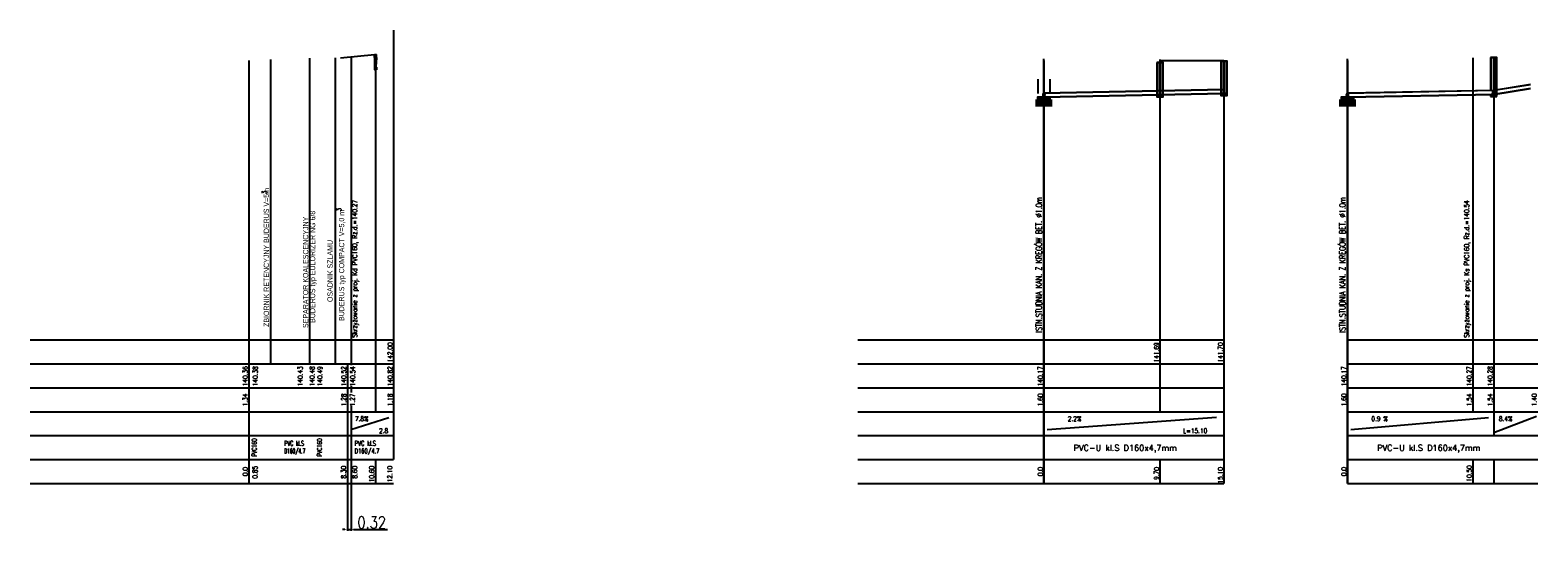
# Model space of a CAD drawing. Header units: feet. Extents: x 7588777 to 15179262, y 5780086 to 11560165.
# Tile 19 of 32: x 14138725 to 14138788, y 11498628 to 11498649. Entities that reach past the tile are written whole.
import ezdxf
from ezdxf.enums import TextEntityAlignment as Align

# ---------------------------------------------------------------- set-up
doc = ezdxf.new("R2010")
doc.units = ezdxf.units.FT
doc.header["$MEASUREMENT"] = 0
doc.layers.get('Defpoints').update_dxf_attribs({"linetype": 'CONTINUOUS'})
for name, color, linetype in [('KS_LINIE_TABELI', 7, 'CONTINUOUS'), ('KS_OPIS_WL', 7, 'CONTINUOUS'), ('KS_Wezly2_2', 7, 'CONTINUOUS'), ('Liczby', 62, 'CONTINUOUS'), ('Linie_tabeli', 241, 'CONTINUOUS'), ('Odcinki', 7, 'CONTINUOUS'), ('Opis_PZ', 62, 'CONTINUOUS'), ('Opisy', 241, 'CONTINUOUS'), ('studnie', 241, 'CONTINUOUS'), ('Wezly', 241, 'CONTINUOUS')]:
    doc.layers.add(name, color=color, linetype=linetype)
doc.layers.add('TEREN', color=241, linetype='CONTINUOUS', lineweight=20)
doc.layers.add('ZZSanitarna', color=42, linetype='CONTINUOUS', lineweight=30)
doc.styles.add('ROMANS', font='romans.shx', dxfattribs={"width": 0.8})
doc.styles.add('RUBRIC_TXT', font='PLATEIA.SHX', dxfattribs={"width": 0.8})
doc.styles.add('STYL15', font='SIMPLEX.SHX', dxfattribs={"width": 0.8})
doc.styles.add('STYL17', font='SIMPLEX.SHX', dxfattribs={"width": 0.8})
doc.styles.add('STYL2', font='SIMPLEX.SHX', dxfattribs={"width": 0.8})
doc.dimstyles.new('skala20', dxfattribs={"dimscale": 2.5, "dimtxt": 0.2, "dimasz": 0.04, "dimexe": 0.02, "dimexo": 0, "dimgap": 0.02, "dimtad": 1, "dimjust": 2, "dimlfac": 2, "dimzin": 1, "dimdsep": 46, "dimtxsty": 'ROMANS', "dimcen": 0, "dimclrd": 256, "dimclre": 256, "dimclrt": 256, "dimadec": 0, "dimazin": 0, "dimtfac": 1, "dimtmove": 0, "dimatfit": 3, "dimfxl": 0, "dimtvp": 1, "dimtolj": 1, "dimtzin": 0, "dimarcsym": 0})

# ---------------------------------------------------------------- blocks, each defined once
blk = doc.blocks.new('*D63')
at = {"layer": 'Defpoints', "color": 0, "linetype": 'Continuous'}
for p in [(14138738.267, 11498633.313), (14138738.107, 11498631.313), (14138738.267, 11498628.378)]:
    blk.add_point(p, dxfattribs=at)
at = {"layer": 'KS_LINIE_TABELI', "linetype": 'Continuous', "lineweight": -2}
for p, q in [((14138738.267, 11498633.313), (14138738.267, 11498628.328)), ((14138738.107, 11498631.313), (14138738.107, 11498628.328)), ((14138738.007, 11498628.378), (14138737.907, 11498628.378)), ((14138738.107, 11498628.378), (14138738.267, 11498628.378)), ((14138738.367, 11498628.378), (14138739.786, 11498628.378))]:
    blk.add_line(p, q, dxfattribs=at)
at = {"layer": 'KS_LINIE_TABELI', "linetype": 'Continuous'}
for points in [[(14138738.007, 11498628.395), (14138738.007, 11498628.361), (14138738.107, 11498628.378)], [(14138738.367, 11498628.395), (14138738.367, 11498628.361), (14138738.267, 11498628.378)]]:
    blk.add_solid(points, dxfattribs=at)
at = {"layer": 'KS_LINIE_TABELI', "linetype": 'Continuous', "insert": (14138739.126, 11498628.678), "char_height": 0.5, "attachment_point": 5, "style": 'ROMANS'}
blk.add_mtext('\\A1;0.32', dxfattribs=at)

msp = doc.modelspace()

# ---------------------------------------------------------------- linework, layer by layer
at = {"layer": 'KS_LINIE_TABELI', "color": 7, "linetype": 'Continuous'}
for p, q in [((14138740.0448, 11498649.2754), (14138740.0448, 11498631.3134)), ((14138737.8227, 11498648.1134), (14138739.2488, 11498648.2512)), ((14138738.2666, 11498648.1498), (14138738.2666, 11498635.2634)), ((14138733.9784, 11498648.0134), (14138733.9784, 11498630.3134)), ((14138734.8975, 11498635.3134), (14138734.8975, 11498648.0434)), ((14138736.5311, 11498635.3134), (14138736.5311, 11498648.1034)), ((14138737.6066, 11498635.3134), (14138737.6066, 11498648.1134)), ((14138767.2743, 11498630.3134), (14138767.2743, 11498648.0834)), ((14138767.2743, 11498630.3134), (14138767.2743, 11498648.0834)), ((14138767.2743, 11498648.0134), (14138767.2743, 11498630.3134)), ((14138772.1413, 11498633.3134), (14138772.1413, 11498648.0438)), ((14138772.1413, 11498633.3134), (14138772.1413, 11498648.0438)), ((14138772.1413, 11498648.0034), (14138774.8167, 11498648.0034)), ((14138774.8167, 11498648.0034), (14138774.8167, 11498630.3134)), ((14138774.8167, 11498648.0034), (14138774.8167, 11498630.3134)), ((14138779.9861, 11498630.3134), (14138779.9861, 11498648.0834)), ((14138779.9861, 11498630.3134), (14138779.9861, 11498648.0834)), ((14138779.9861, 11498648.0134), (14138779.9861, 11498630.3134)), ((14138785.2362, 11498648.1234), (14138785.2362, 11498633.3134)), ((14138786.1123, 11498648.1302), (14138786.1123, 11498632.3134)), ((14138786.0396, 11498646.6801), (14138786.184, 11498646.6801)), ((14138738.1066, 11498635.3134), (14138738.1066, 11498630.3134)), ((14138738.2666, 11498634.3939), (14138738.2666, 11498634.122)), ((14138738.2666, 11498633.5649), (14138738.2666, 11498633.3134)), ((14138738.2666, 11498631.3134), (14138738.2666, 11498630.3134)), ((14138772.1413, 11498630.3134), (14138772.1413, 11498631.3134)), ((14138772.1413, 11498630.3134), (14138772.1413, 11498631.3134)), ((14138785.2362, 11498631.3134), (14138785.2362, 11498630.3134)), ((14138786.1123, 11498631.3134), (14138786.1123, 11498630.3134))]:
    msp.add_line(p, q, dxfattribs=at)
at = {"layer": 'KS_Wezly2_2'}
for points in [[(14138772.0079, 11498647.9234), (14138772.2735, 11498647.9234), (14138772.2735, 11498647.9234), (14138772.0079, 11498647.9234)], [(14138774.6833, 11498647.9784), (14138774.9489, 11498647.9784), (14138774.9489, 11498647.9784), (14138774.6833, 11498647.9784)], [(14138785.978, 11498648.1302), (14138786.2437, 11498648.1302), (14138786.2437, 11498648.1302), (14138785.978, 11498648.1302)]]:
    msp.add_lwpolyline(points, close=True, dxfattribs=at)
at = {"layer": 'Linie_tabeli'}
for p, q in [((14138724.8229, 11498636.3134), (14138740.0448, 11498636.3134)), ((14138759.4785, 11498636.3134), (14138774.8167, 11498636.3134)), ((14138779.9861, 11498636.3134), (14138787.9598, 11498636.3134)), ((14138724.8229, 11498635.3134), (14138740.0448, 11498635.3134)), ((14138724.8229, 11498635.3134), (14138740.0448, 11498635.3134)), ((14138759.4785, 11498635.3134), (14138774.8167, 11498635.3134)), ((14138759.4785, 11498635.3134), (14138774.8167, 11498635.3134)), ((14138779.9861, 11498635.3134), (14138787.9598, 11498635.3134)), ((14138779.9861, 11498635.3134), (14138787.9598, 11498635.3134)), ((14138724.8229, 11498634.3134), (14138740.0448, 11498634.3134)), ((14138724.8229, 11498634.3134), (14138740.0448, 11498634.3134)), ((14138759.4785, 11498634.3134), (14138774.8167, 11498634.3134)), ((14138759.4785, 11498634.3134), (14138774.8167, 11498634.3134)), ((14138779.9861, 11498634.3134), (14138787.9598, 11498634.3134)), ((14138779.9861, 11498634.3134), (14138787.9598, 11498634.3134)), ((14138724.8229, 11498633.3134), (14138740.0448, 11498633.3134)), ((14138759.4785, 11498633.3134), (14138774.8167, 11498633.3134)), ((14138779.9861, 11498633.3134), (14138787.9598, 11498633.3134)), ((14138724.8229, 11498632.3134), (14138740.0448, 11498632.3134)), ((14138759.4785, 11498632.3134), (14138774.8167, 11498632.3134)), ((14138779.9861, 11498632.3134), (14138787.9598, 11498632.3134)), ((14138724.8229, 11498631.3134), (14138740.0448, 11498631.3134)), ((14138759.4785, 11498631.3134), (14138774.8167, 11498631.3134)), ((14138779.9861, 11498631.3134), (14138787.9598, 11498631.3134)), ((14138724.8229, 11498630.3134), (14138740.0448, 11498630.3134)), ((14138759.4785, 11498630.3134), (14138774.8167, 11498630.3134)), ((14138779.9861, 11498630.3134), (14138787.9598, 11498630.3134))]:
    msp.add_line(p, q, dxfattribs=at)
at = {"layer": 'Odcinki', "color": 7, "linetype": 'Continuous'}
for p, q in [((14138739.2864, 11498648.2512), (14138739.2864, 11498633.3134)), ((14138739.2864, 11498631.3134), (14138739.2864, 11498630.3134))]:
    msp.add_line(p, q, dxfattribs=at)
at = {"layer": 'Odcinki', "color": 224, "linetype": 'Continuous'}
for p, q in [((14138786.1117, 11498646.7601), (14138787.6528, 11498647.0086)), ((14138786.1119, 11498646.7693), (14138787.6528, 11498647.0178)), ((14138767.2742, 11498646.4734), (14138774.8167, 11498646.6284)), ((14138767.2743, 11498646.6434), (14138774.8167, 11498646.7984)), ((14138767.2743, 11498646.4834), (14138774.8167, 11498646.6384)), ((14138767.2747, 11498646.6526), (14138774.8167, 11498646.8075)), ((14138779.9861, 11498646.6434), (14138786.1123, 11498646.7601)), ((14138779.9861, 11498646.4834), (14138786.1123, 11498646.6001)), ((14138779.9866, 11498646.6526), (14138786.1128, 11498646.7693)), ((14138779.9866, 11498646.4734), (14138786.1128, 11498646.5901)), ((14138786.1118, 11498646.5901), (14138787.6528, 11498646.8386)), ((14138786.1125, 11498646.6001), (14138787.6528, 11498646.8485))]:
    msp.add_line(p, q, dxfattribs=at)
at = {"layer": 'Opisy', "color": 241}
for p, q in [((14138738.2489, 11498632.5634), (14138739.8445, 11498633.0634)), ((14138767.4166, 11498632.5634), (14138774.503, 11498633.0765)), ((14138780.1285, 11498632.5634), (14138785.8969, 11498633.0647)), ((14138786.1123, 11498632.4415), (14138787.8973, 11498633.1304))]:
    msp.add_line(p, q, dxfattribs=at)
at = {"layer": 'studnie'}
for p, q in [((14138739.2468, 11498648.1508), (14138739.2428, 11498648.1494)), ((14138739.2468, 11498648.1508), (14138739.2428, 11498648.1494)), ((14138739.2428, 11498648.1266), (14138739.2428, 11498648.1494)), ((14138739.2428, 11498648.1266), (14138739.2428, 11498648.1494)), ((14138739.2488, 11498648.2312), (14138739.2468, 11498648.2272)), ((14138739.2488, 11498648.2312), (14138739.2468, 11498648.2272)), ((14138739.2468, 11498648.1508), (14138739.2468, 11498648.2272)), ((14138739.2468, 11498648.1508), (14138739.2468, 11498648.2272)), ((14138739.2488, 11498648.2512), (14138739.3248, 11498648.2512)), ((14138739.2488, 11498648.2312), (14138739.2488, 11498648.2512)), ((14138739.2488, 11498648.2512), (14138739.3248, 11498648.2512)), ((14138739.2488, 11498648.2312), (14138739.2488, 11498648.2512)), ((14138739.2616, 11498648.2452), (14138739.2615, 11498648.2474)), ((14138739.2616, 11498648.2452), (14138739.2615, 11498648.2474)), ((14138739.2616, 11498648.2452), (14138739.2615, 11498648.2474)), ((14138739.2616, 11498648.2452), (14138739.2615, 11498648.2474)), ((14138739.2616, 11498648.2452), (14138739.2811, 11498648.2452)), ((14138739.2616, 11498648.2452), (14138739.2811, 11498648.2452)), ((14138739.2616, 11498648.2452), (14138739.2811, 11498648.2452)), ((14138739.2616, 11498648.2452), (14138739.2811, 11498648.2452)), ((14138739.2618, 11498648.2272), (14138739.2618, 11498648.2452)), ((14138739.2618, 11498648.2272), (14138739.2618, 11498648.2452)), ((14138739.2618, 11498648.2272), (14138739.2618, 11498648.2452)), ((14138739.2618, 11498648.2272), (14138739.2618, 11498648.2452)), ((14138739.2618, 11498648.1942), (14138739.2618, 11498648.2312)), ((14138739.2618, 11498648.1942), (14138739.2618, 11498648.2312)), ((14138739.2618, 11498647.7079), (14138739.2618, 11498648.2309)), ((14138739.2618, 11498647.7079), (14138739.2618, 11498648.2309)), ((14138739.2629, 11498648.2452), (14138739.2631, 11498648.2452)), ((14138739.2629, 11498648.2452), (14138739.2631, 11498648.2452)), ((14138739.2811, 11498648.2452), (14138739.2861, 11498648.2452)), ((14138739.2811, 11498648.2452), (14138739.2861, 11498648.2452)), ((14138739.2811, 11498648.2452), (14138739.2861, 11498648.2452)), ((14138739.2811, 11498648.2452), (14138739.2861, 11498648.2452)), ((14138739.2843, 11498648.2452), (14138739.2844, 11498648.2474)), ((14138739.2843, 11498648.2452), (14138739.2844, 11498648.2474)), ((14138739.2843, 11498648.2452), (14138739.2844, 11498648.2474)), ((14138739.2843, 11498648.2452), (14138739.2844, 11498648.2474)), ((14138739.2861, 11498648.2452), (14138739.2868, 11498648.2452)), ((14138739.2861, 11498648.2452), (14138739.2868, 11498648.2452)), ((14138739.2861, 11498648.2452), (14138739.2868, 11498648.2452)), ((14138739.2861, 11498648.2452), (14138739.2868, 11498648.2452)), ((14138739.2861, 11498648.2452), (14138739.2868, 11498648.2452)), ((14138739.2861, 11498648.2452), (14138739.2868, 11498648.2452)), ((14138739.2876, 11498648.2452), (14138739.2868, 11498648.2452)), ((14138739.2876, 11498648.2452), (14138739.2868, 11498648.2452)), ((14138739.2876, 11498648.2452), (14138739.2868, 11498648.2452)), ((14138739.2876, 11498648.2452), (14138739.2868, 11498648.2452)), ((14138739.2876, 11498648.2452), (14138739.2868, 11498648.2452)), ((14138739.2876, 11498648.2452), (14138739.2868, 11498648.2452)), ((14138739.2926, 11498648.2452), (14138739.2876, 11498648.2452)), ((14138739.2926, 11498648.2452), (14138739.2876, 11498648.2452)), ((14138739.2926, 11498648.2452), (14138739.2876, 11498648.2452)), ((14138739.2926, 11498648.2452), (14138739.2876, 11498648.2452)), ((14138739.2893, 11498648.2452), (14138739.2892, 11498648.2474)), ((14138739.2893, 11498648.2452), (14138739.2892, 11498648.2474)), ((14138739.2893, 11498648.2452), (14138739.2893, 11498648.2474)), ((14138739.2893, 11498648.2452), (14138739.2893, 11498648.2474)), ((14138739.3121, 11498648.2452), (14138739.2926, 11498648.2452)), ((14138739.3121, 11498648.2452), (14138739.2926, 11498648.2452)), ((14138739.3121, 11498648.2452), (14138739.2926, 11498648.2452)), ((14138739.3121, 11498648.2452), (14138739.2926, 11498648.2452)), ((14138739.3107, 11498648.2452), (14138739.3106, 11498648.2452)), ((14138739.3107, 11498648.2452), (14138739.3106, 11498648.2452)), ((14138739.3118, 11498648.2272), (14138739.3118, 11498648.2452)), ((14138739.3118, 11498648.2272), (14138739.3118, 11498648.2452)), ((14138739.3118, 11498648.2272), (14138739.3118, 11498648.2452)), ((14138739.3118, 11498648.2272), (14138739.3118, 11498648.2452)), ((14138739.3118, 11498648.1942), (14138739.3118, 11498648.2312)), ((14138739.3118, 11498648.1942), (14138739.3118, 11498648.2312)), ((14138739.3118, 11498647.7079), (14138739.3118, 11498648.2309)), ((14138739.3118, 11498647.7079), (14138739.3118, 11498648.2309)), ((14138739.3121, 11498648.2452), (14138739.3121, 11498648.2474)), ((14138739.3121, 11498648.2452), (14138739.3121, 11498648.2474)), ((14138739.3121, 11498648.2452), (14138739.3121, 11498648.2474)), ((14138739.3121, 11498648.2452), (14138739.3121, 11498648.2474)), ((14138739.3248, 11498648.2512), (14138739.3213, 11498648.2512)), ((14138739.3248, 11498648.2512), (14138739.3213, 11498648.2512)), ((14138739.3248, 11498648.2312), (14138739.3248, 11498648.2512)), ((14138739.3248, 11498648.2312), (14138739.3248, 11498648.2512)), ((14138739.3248, 11498648.2312), (14138739.3268, 11498648.2272)), ((14138739.3248, 11498648.2312), (14138739.3268, 11498648.2272)), ((14138739.3268, 11498648.1508), (14138739.3268, 11498648.2272)), ((14138739.3268, 11498648.1508), (14138739.3268, 11498648.2272)), ((14138739.3268, 11498648.1508), (14138739.3308, 11498648.1494)), ((14138739.3268, 11498648.1508), (14138739.3308, 11498648.1494)), ((14138739.3308, 11498648.1266), (14138739.3308, 11498648.1494)), ((14138739.3308, 11498648.1266), (14138739.3308, 11498648.1494)), ((14138739.2428, 11498648.1266), (14138739.2432, 11498648.0614)), ((14138739.2428, 11498648.1266), (14138739.2432, 11498648.0614)), ((14138739.2432, 11498648.0614), (14138739.2534, 11498648.0395)), ((14138739.2432, 11498648.0614), (14138739.2534, 11498648.0395)), ((14138739.2432, 11498647.6164), (14138739.3302, 11498647.6164)), ((14138739.2432, 11498647.6164), (14138739.3302, 11498647.6164)), ((14138739.2434, 11498647.7315), (14138739.2553, 11498647.7379)), ((14138739.2434, 11498647.7315), (14138739.2553, 11498647.7379)), ((14138739.2434, 11498647.7315), (14138739.2434, 11498647.6164)), ((14138739.2434, 11498647.7315), (14138739.2434, 11498647.6164)), ((14138739.2434, 11498647.6364), (14138739.256, 11498647.6509)), ((14138739.2434, 11498647.6364), (14138739.256, 11498647.6509)), ((14138739.256, 11498647.6509), (14138739.2536, 11498648.0395)), ((14138739.256, 11498647.6509), (14138739.2536, 11498648.0395)), ((14138739.2618, 11498647.7079), (14138739.2634, 11498647.6727)), ((14138739.2618, 11498647.7079), (14138739.2634, 11498647.6727)), ((14138739.3118, 11498647.7079), (14138739.3102, 11498647.6727)), ((14138739.3118, 11498647.7079), (14138739.3102, 11498647.6727)), ((14138739.3176, 11498647.6509), (14138739.32, 11498648.0395)), ((14138739.3302, 11498647.6364), (14138739.3176, 11498647.6509)), ((14138739.3302, 11498647.6364), (14138739.3176, 11498647.6509)), ((14138739.3177, 11498647.6509), (14138739.32, 11498648.0395)), ((14138739.3302, 11498647.7315), (14138739.3183, 11498647.7379)), ((14138739.3302, 11498647.7315), (14138739.3183, 11498647.7379)), ((14138739.3302, 11498648.0614), (14138739.32, 11498648.0395)), ((14138739.3302, 11498648.0614), (14138739.32, 11498648.0395)), ((14138739.3308, 11498648.0913), (14138739.3302, 11498648.0614)), ((14138739.3308, 11498648.0913), (14138739.3302, 11498648.0614)), ((14138739.3302, 11498647.7315), (14138739.3302, 11498647.6164)), ((14138739.3302, 11498647.7315), (14138739.3302, 11498647.6164)), ((14138739.3308, 11498648.1266), (14138739.3308, 11498648.0913)), ((14138739.3308, 11498648.1266), (14138739.3308, 11498648.0913))]:
    msp.add_line(p, q, dxfattribs=at)
at = {"layer": 'studnie', "extrusion": (0, 0, -1)}
for centre, major_axis, ratio, start_param, end_param in [((14138739.2595, 11498648.2472), (0, 0.004), 0.5, 0, 1.5184364), ((14138739.2595, 11498648.2472), (0, 0.004), 0.5, 0, 1.5184364), ((14138739.2864, 11498648.2472), (0, 0.004), 0.5, -1.5184364, 0), ((14138739.2864, 11498648.2472), (0, 0.004), 0.5, -1.5184364, 0), ((14138739.2873, 11498648.2472), (0, 0.004), 0.5, 0, 1.5184364), ((14138739.2873, 11498648.2472), (0, 0.004), 0.5, 0, 1.5184364), ((14138739.3141, 11498648.2472), (-0.00011, 0.00386), 0.517194, -1.5013676, 0.0669586), ((14138739.3141, 11498648.2472), (-0.00011, 0.00386), 0.517194, -1.5013676, 0.0669586), ((14138739.2868, 11498647.6769), (0, 0.047), 0.5, 3.1415927, 4.6220667), ((14138739.2868, 11498647.6769), (0, 0.047), 0.5, 3.1415927, 4.6220667)]:
    msp.add_ellipse(centre, major_axis=major_axis, ratio=ratio, start_param=start_param, end_param=end_param, dxfattribs=at)
at = {"layer": 'studnie'}
for centre, major_axis, start_param, end_param in [((14138739.2864, 11498648.2472), (0, 0.004), 0, 1.5184364), ((14138739.2864, 11498648.2472), (0, 0.004), 0, 1.5184364), ((14138739.2873, 11498648.2472), (0, 0.004), -1.5184364, 0), ((14138739.2873, 11498648.2472), (0, 0.004), -1.5184364, 0), ((14138739.3141, 11498648.2472), (0, 0.004), 0, 1.5184364), ((14138739.3141, 11498648.2472), (0, 0.004), 0, 1.5184364), ((14138739.2868, 11498647.6769), (0, 0.047), 2.4655222, 3.1415927), ((14138739.2868, 11498647.6769), (0, 0.047), 2.4655222, 3.1415927), ((14138739.2868, 11498647.6769), (0, 0.047), 3.1415927, 4.6220667), ((14138739.2868, 11498647.6769), (0, 0.047), 3.1415927, 4.6220667)]:
    msp.add_ellipse(centre, major_axis=major_axis, ratio=0.5, start_param=start_param, end_param=end_param, dxfattribs=at)
at = {"layer": 'TEREN'}
for p, q in [((14138767.0243, 11498646.4611), (14138767.0243, 11498646.4611)), ((14138767.2021, 11498646.5634), (14138767.3465, 11498646.5634)), ((14138767.2742, 11498646.4734), (14138767.2771, 11498646.4735)), ((14138779.7361, 11498646.4611), (14138779.7361, 11498646.4611)), ((14138779.9139, 11498646.5634), (14138780.0584, 11498646.5634)), ((14138779.9139, 11498646.5634), (14138780.0584, 11498646.5634)), ((14138779.9861, 11498646.4734), (14138779.9889, 11498646.4735))]:
    msp.add_line(p, q, dxfattribs=at)
at = {"layer": 'TEREN', "color": 62}
for centre in [(14138767.2743, 11498646.5634), (14138779.9861, 11498646.5634), (14138779.9861, 11498646.5634), (14138786.1118, 11498646.6801)]:
    msp.add_ellipse(centre, major_axis=(0, -0.08), ratio=0.5, dxfattribs=at)
for points in [[(14138767.2743, 11498646.4734), (14138767.2857, 11498646.4734), (14138767.2961, 11498646.4801), (14138767.3181, 11498646.5082), (14138767.3252, 11498646.5388), (14138767.3232, 11498646.6004), (14138767.3137, 11498646.6302), (14138767.2826, 11498646.6562), (14138767.2623, 11498646.6548), (14138767.2367, 11498646.6295), (14138767.2287, 11498646.6084), (14138767.2191, 11498646.5345), (14138767.2378, 11498646.4734), (14138767.2743, 11498646.4734)], [(14138779.9861, 11498646.4734), (14138779.9975, 11498646.4734), (14138780.0079, 11498646.4801), (14138780.0299, 11498646.5082), (14138780.0371, 11498646.5388), (14138780.035, 11498646.6004), (14138780.0255, 11498646.6302), (14138779.9944, 11498646.6562), (14138779.9741, 11498646.6548), (14138779.9486, 11498646.6295), (14138779.9406, 11498646.6084), (14138779.931, 11498646.5345), (14138779.9496, 11498646.4734), (14138779.9861, 11498646.4734)], [(14138779.9861, 11498646.4734), (14138779.9975, 11498646.4734), (14138780.0079, 11498646.4801), (14138780.0299, 11498646.5082), (14138780.0371, 11498646.5388), (14138780.035, 11498646.6004), (14138780.0255, 11498646.6302), (14138779.9944, 11498646.6562), (14138779.9741, 11498646.6548), (14138779.9486, 11498646.6295), (14138779.9406, 11498646.6084), (14138779.931, 11498646.5345), (14138779.9496, 11498646.4734), (14138779.9861, 11498646.4734)], [(14138786.1118, 11498646.5901), (14138786.1232, 11498646.5901), (14138786.1336, 11498646.5967), (14138786.1556, 11498646.6248), (14138786.1627, 11498646.6555), (14138786.1606, 11498646.7171), (14138786.1512, 11498646.7469), (14138786.1201, 11498646.7729), (14138786.0997, 11498646.7715), (14138786.0742, 11498646.7462), (14138786.0662, 11498646.7251), (14138786.0566, 11498646.6512), (14138786.0753, 11498646.5901), (14138786.1118, 11498646.5901)]]:
    msp.add_open_spline(points, degree=3, knots=[0, 0, 0, 0, 0.5686847, 0.5686847, 1.6377292, 1.6377292, 2.74579, 2.74579, 3.6018414, 3.6018414, 4.4578928, 4.4578928, 6.2831853, 6.2831853, 6.2831853, 6.2831853], dxfattribs=at)
at = {"layer": 'Wezly'}
for p, q in [((14138785.9781, 11498648.1302), (14138785.9781, 11498646.7634)), ((14138786.2438, 11498646.5061), (14138786.2438, 11498648.1302)), ((14138767.023, 11498647.2294), (14138767.023, 11498646.6215)), ((14138767.5231, 11498647.2294), (14138767.5231, 11498646.6452)), ((14138785.9781, 11498646.5842), (14138785.9781, 11498646.5061)), ((14138785.9781, 11498646.5061), (14138786.2438, 11498646.5061)), ((14138786.0047, 11498646.5954), (14138786.1113, 11498646.6001)), ((14138786.1113, 11498646.6001), (14138786.2172, 11498646.6015))]:
    msp.add_line(p, q, dxfattribs=at)
for points in [[(14138772.008, 11498647.9234), (14138772.008, 11498646.4819), (14138772.2736, 11498646.4819), (14138772.2736, 11498647.9234)], [(14138772.0346, 11498647.9234), (14138772.0346, 11498646.4819), (14138772.2471, 11498646.4819), (14138772.2471, 11498647.9234)], [(14138774.6834, 11498647.9784), (14138774.6834, 11498646.5369), (14138774.949, 11498646.5369), (14138774.949, 11498647.9784)], [(14138774.7099, 11498647.9784), (14138774.7099, 11498646.5369), (14138774.9224, 11498646.5369), (14138774.9224, 11498647.9784)], [(14138786.0047, 11498648.1302), (14138786.0047, 11498646.7554)], [(14138786.0047, 11498646.5954), (14138786.0047, 11498646.5061), (14138786.2172, 11498646.5061), (14138786.2172, 11498648.1302)]]:
    msp.add_lwpolyline(points, dxfattribs=at)
for points, const_width in [([(14138766.9143, 11498646.2809), (14138767.6343, 11498646.2809)], 0.2), ([(14138766.9144, 11498646.2826), (14138767.6344, 11498646.2826)], 0.2), ([(14138779.6261, 11498646.2809), (14138780.3461, 11498646.2809)], 0.2), ([(14138779.6262, 11498646.2826), (14138780.3462, 11498646.2826)], 0.2), ([(14138766.9143, 11498646.1309), (14138767.6343, 11498646.1309)], 0.1), ([(14138766.9144, 11498646.1326), (14138767.6344, 11498646.1326)], 0.1), ([(14138779.6261, 11498646.1309), (14138780.3461, 11498646.1309)], 0.1), ([(14138779.6262, 11498646.1326), (14138780.3462, 11498646.1326)], 0.1)]:
    msp.add_lwpolyline(points, dxfattribs=dict(at, const_width=const_width))
for points in [[(14138767.273, 11498646.3825), (14138767.0243, 11498646.3825), (14138767.0243, 11498646.4834), (14138767.2743, 11498646.4834), (14138767.5244, 11498646.4834), (14138767.5244, 11498646.3825)], [(14138772.1408, 11498646.4819), (14138772.0346, 11498646.4819), (14138772.0346, 11498646.5834), (14138772.1408, 11498646.5834), (14138772.2471, 11498646.5849), (14138772.2471, 11498646.4819)], [(14138774.8162, 11498646.5369), (14138774.7099, 11498646.5369), (14138774.7099, 11498646.6383), (14138774.8162, 11498646.6383), (14138774.9224, 11498646.6398), (14138774.9224, 11498646.5369)], [(14138779.9849, 11498646.3825), (14138779.7361, 11498646.3825), (14138779.7361, 11498646.4834), (14138779.9861, 11498646.4834), (14138780.2362, 11498646.4834), (14138780.2362, 11498646.3825)]]:
    msp.add_lwpolyline(points, close=True, dxfattribs=at)
at = {"layer": 'ZZSanitarna', "lineweight": 25}
msp.add_line((14138739.2488, 11498648.2512), (14138739.3238, 11498648.2512), dxfattribs=at)
msp.add_line((14138739.2488, 11498648.2512), (14138739.3238, 11498648.2512), dxfattribs=at)

# ---------------------------------------------------------------- texts
at = {"layer": 'KS_OPIS_WL', "style": 'STYL17', "width": 0.8}
for s, p in [('Skrzyżowanie z proj. Kd PVC160, Rz.d.=140.27', (14138738.5163, 11498636.4134)), ('Skrzyżowanie z proj. Ks PVC160, Rz.d.=140.54', (14138785.0795, 11498636.4134))]:
    msp.add_text(s, height=0.2, rotation=90, dxfattribs=at).set_placement(p)
at = {"layer": 'Liczby', "style": 'STYL2', "width": 0.8}
for s, p in [('142,00', (14138739.9948, 11498636.2134)), ('141,69', (14138772.0913, 11498636.2134)), ('141,70', (14138774.7667, 11498636.2134)), ('140.36', (14138733.9284, 11498635.2134)), ('140.38', (14138734.3475, 11498635.2134)), ('140.43', (14138736.2311, 11498635.2134)), ('140.48', (14138736.7311, 11498635.2134)), ('140.49', (14138737.0566, 11498635.2134)), ('140.52', (14138738.0566, 11498635.2134)), ('140.54', (14138738.4283, 11498635.2134)), ('140.82', (14138739.9948, 11498635.2134)), ('140.17', (14138767.2243, 11498635.2134)), ('140.17', (14138779.9361, 11498635.2134)), ('140.27', (14138785.1862, 11498635.2134)), ('140.28', (14138786.0623, 11498635.2134)), ('1.34', (14138733.9284, 11498634.072)), ('1.28', (14138738.0566, 11498634.072)), ('1.27', (14138738.4202, 11498634.072)), ('1.18', (14138739.9948, 11498634.072)), ('1.60', (14138767.2243, 11498634.072)), ('1.60', (14138779.9361, 11498634.072)), ('1.54', (14138785.1862, 11498634.072)), ('1.54', (14138786.0623, 11498634.072)), ('1.40', (14138787.9094, 11498634.072)), ('0.0', (14138733.9284, 11498630.994)), ('0.85', (14138734.3375, 11498631.0463)), ('8.30', (14138738.0467, 11498631.0463)), ('8.60', (14138738.5191, 11498631.0463)), ('10.60', (14138739.2264, 11498631.0463)), ('12.10', (14138739.9849, 11498631.0463)), ('0.0', (14138767.2243, 11498630.994)), ('9.70', (14138772.0913, 11498630.994)), ('15.10', (14138774.7667, 11498630.994)), ('0.0', (14138779.9361, 11498630.994)), ('10.50', (14138785.1862, 11498631.0701))]:
    msp.add_text(s, height=0.2, rotation=90, dxfattribs=at).set_placement(p, align=Align.RIGHT)
at = {"layer": 'Liczby', "char_height": 0.2, "width": 9.909622, "attachment_point": 3, "rotation": 90, "style": 'STYL2'}
for insert in [(14138734.5346, 11498642.5648), (14138737.6452, 11498641.8393)]:
    msp.add_mtext('3', dxfattribs=dict(at, insert=insert))
at = {"layer": 'Linie_tabeli', "style": 'RUBRIC_TXT', "width": 0.8}
for s, p in [('ZBIORNIK RETENCYJNY BUDERUS V=5m', (14138734.713, 11498639.7654)), ('BUDERUS typ EULORIZER NG 6/8', (14138736.678, 11498639.3757)), ('BUDERUS typ COMPACT V=5,0 m', (14138737.8957, 11498639.4329)), ('SEPARATOR KOALESCENCYJNY', (14138736.357, 11498639.1423)), ('OSADNIK SZLAMU', (14138737.3815, 11498639.1994))]:
    msp.add_text(s, height=0.22, rotation=90, dxfattribs=at).set_placement(p, align=Align.MIDDLE)
at = {"layer": 'Opis_PZ', "color": 62, "style": 'STYL15', "width": 0.75}
for p in [(14138767.1901, 11498636.6228), (14138779.9019, 11498636.6228)]:
    msp.add_text('ISTN.STUDNIA KAN. Z KRĘGÓW BET. %%C1.0m', height=0.25, rotation=90, dxfattribs=at).set_placement(p)
at = {"layer": 'Opisy', "color": 241, "style": 'ROMANS', "width": 0.8}
for s, p in [('7.8%%%', (14138738.4247, 11498632.918)), ('2.2%%%', (14138768.2748, 11498632.918)), ('0.9 %%%', (14138780.9867, 11498632.918)), ('8.4%%%', (14138786.3252, 11498632.918))]:
    msp.add_text(s, height=0.2, dxfattribs=at).set_placement(p)
for s, p in [('2.8', (14138739.815, 11498632.4134)), ('L=15.10', (14138774.1148, 11498632.4134))]:
    msp.add_text(s, height=0.2, dxfattribs=at).set_placement(p, align=Align.RIGHT)
at = {"layer": 'Opisy', "color": 241, "style": 'ROMANS', "width": 0.6}
for p in [(14138734.2086, 11498631.4369), (14138736.9428, 11498631.4369)]:
    msp.add_text('PVC160', height=0.2, rotation=90, dxfattribs=at).set_placement(p, align=Align.MIDDLE_LEFT)
at = {"layer": 'Opisy', "color": 241, "style": 'ROMANS'}
for s, width, p in [('D160/4.7', 0.55, (14138735.4609, 11498631.668)), ('PVC kl.S', 0.6, (14138735.4675, 11498631.9876)), ('D160/4.7', 0.65, (14138738.4063, 11498631.668)), ('PVC kl.S', 0.65, (14138738.4129, 11498631.9876))]:
    msp.add_text(s, height=0.2, dxfattribs=dict(at, width=width)).set_placement(p, align=Align.MIDDLE_LEFT)
at = {"layer": 'Opisy', "color": 241, "char_height": 0.25, "attachment_point": 5, "style": 'ROMANS'}
for insert in [(14138770.6795, 11498631.7609), (14138783.3914, 11498631.7609)]:
    msp.add_mtext('{\\W1;PVC-U kl.S D160x4,7mm}', dxfattribs=dict(at, insert=insert))

# ---------------------------------------------------------------- dimensions: what is measured, and where the dimension line sits
at = {"layer": 'KS_LINIE_TABELI', "color": 7, "linetype": 'Continuous'}
dim = msp.add_linear_dim(base=(14138738.2666, 11498628.3778), p1=(14138738.1066, 11498631.3134), p2=(14138738.2666, 11498633.3134), dimstyle='skala20', dxfattribs=at)
dim.commit()
dim.dimension.update_dxf_attribs({"geometry": '*D63', "text_midpoint": (14138739.1261, 11498628.6778)})

doc.saveas('drawing.dxf')
